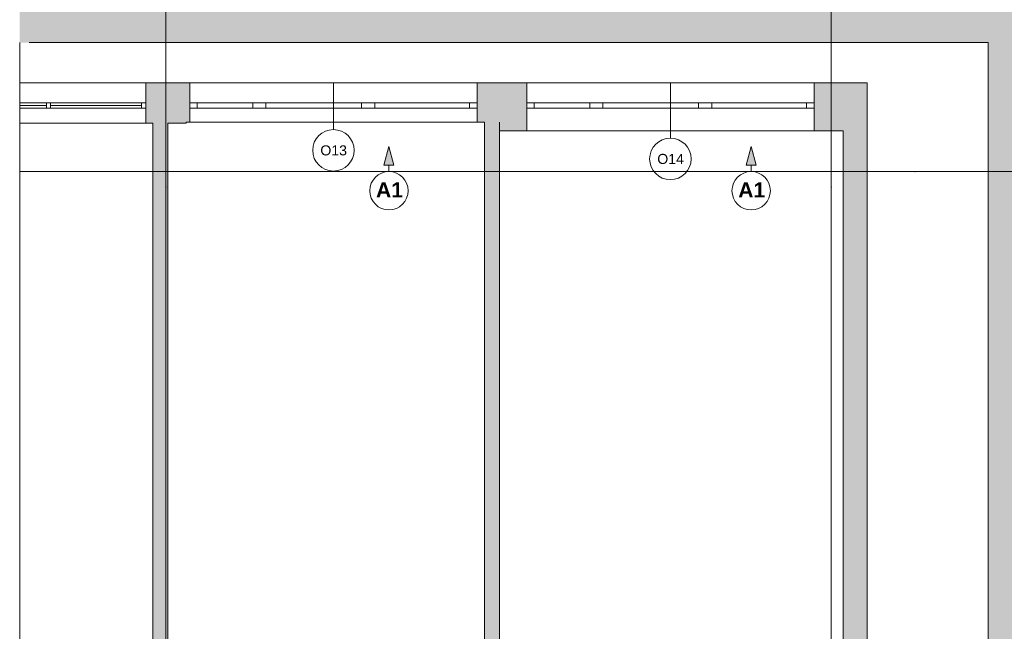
# Paper-space layout 'A-48 WYKOŃCZENIA ŚCIAN - PIĘTRO 3' of a CAD drawing. Header units: millimetres. Extents: x 0 to 500, y 0 to 350.
# Tile 15 of 17: x 343 to 441, y 211 to 271. Entities that reach past the tile are written whole.
import ezdxf
from ezdxf.xclip import XClip

# ---------------------------------------------------------------- set-up
doc = ezdxf.new("R2010")
doc.units = ezdxf.units.MM
doc.header["$MEASUREMENT"] = 0
doc.header["$XCLIPFRAME"] = 0
doc.linetypes.add('DASHDOTX2', pattern=[1000, 500, -250, 0, -250])
doc.linetypes.add('PRZERYWANA_DU_A', pattern=[550, 350.0000000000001, -199.9999999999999])
for name, color, linetype, lineweight in [('0_Nr_pióra__2', 8, 'Continuous', 13), ('A__OKŁADZINY ŚCIAN_Nr_pióra__1', 7, 'Continuous', 20), ('A_ściany_Nr_pióra__1', 7, 'Continuous', 20), ('Okna Archicada_Nr_pióra__3', 252, 'Continuous', 13), ('Znaczniki okien Archicada_Nr_pióra__3', 252, 'Continuous', 13)]:
    doc.layers.add(name, color=color, linetype=linetype, lineweight=lineweight)
for name, color, linetype in [('A__OKŁADZINY ŚCIAN', 7, 'Continuous'), ('A_podrys', 7, 'Continuous'), ('A_ściany', 7, 'Continuous')]:
    doc.layers.add(name, color=color, linetype=linetype)
for name, color, linetype, lineweight, true_color in [('A_osie_Nr_pióra__16', 7, 'Continuous', 5, 0x0f0f0f), ('A_ściany_Nr_pióra__19', 7, 'Continuous', 5, 0x191919), ('Okna Archicada_Nr_pióra__19', 7, 'Continuous', 5, 0x191919)]:
    doc.layers.add(name, color=color, linetype=linetype, lineweight=lineweight, true_color=true_color)
doc.styles.add('STYL_AUTOMATYCZNY_1', font='arial.ttf')
doc.styles.add('STYL_AUTOMATYCZNY_3', font='arial.ttf')

# ---------------------------------------------------------------- blocks, each defined once
blk = doc.blocks.new('Rysunek_1_1', base_point=(-1681.450567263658, -273.8946415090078))
at = {"linetype": 'Continuous', "lineweight": 0, "true_color": 0x484848}
blk.add_hatch(color=251, dxfattribs=at).paths.add_polyline_path([(458.4145456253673, 313.99019220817), (343.349333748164, 313.99019220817), (343.349333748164, 268.9901917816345), (439.4145411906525, 268.9901917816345), (439.4145411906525, 110.1801955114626), (343.349333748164, 110.1801955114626), (343.349333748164, 105.1801915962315), (458.4145456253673, 105.1801915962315)])
at = {"layer": 'A__OKŁADZINY ŚCIAN', "linetype": 'Continuous', "lineweight": 0, "true_color": 0x000000}
for points in [[(379.9701916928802, 258.6801925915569), (379.47019169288, 256.814167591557), (380.4701916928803, 256.814167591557)], [(415.8974144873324, 258.6801925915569), (415.3974144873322, 256.814167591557), (416.3974144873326, 256.814167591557)]]:
    blk.add_hatch(color=18, dxfattribs=at).paths.add_polyline_path(points)
at = {"layer": 'A_ściany', "linetype": 'Continuous', "lineweight": 0, "true_color": 0x000000}
for points in [[(355.8465417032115, 264.9901925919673), (355.8465417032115, 260.9901925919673), (359.8465417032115, 260.9901925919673), (359.8465417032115, 264.9901925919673)], [(359.8465417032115, 261.0901925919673), (360.2165419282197, 261.0901925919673), (360.2165419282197, 264.9901925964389), (359.8465417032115, 264.9901925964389)], [(388.7165419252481, 264.9901925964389), (388.7165419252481, 261.0901925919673), (390.9465417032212, 261.0901925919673), (390.9465417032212, 264.9901925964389)], [(390.9465417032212, 260.2401925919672), (393.6345416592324, 260.2401925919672), (393.6345416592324, 264.9901924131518), (390.9465417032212, 264.9901924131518)], [(422.1345416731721, 264.9901924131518), (422.1345416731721, 260.2401925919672), (425.0145419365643, 260.2401925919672), (427.4145417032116, 264.9901924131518)], [(425.0145417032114, 260.2401925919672), (425.0145417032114, 198.1901925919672), (427.4145417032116, 198.1901925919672), (427.4145417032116, 264.9901925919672)], [(358.0465417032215, 198.1901925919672), (358.0465417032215, 260.9901925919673), (356.5465417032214, 260.9901925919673), (356.5465417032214, 198.1901925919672)], [(390.9465417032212, 198.1901925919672), (390.9465417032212, 261.0901925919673), (389.4465417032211, 261.0901925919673), (389.4465417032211, 198.1901925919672)]]:
    blk.add_hatch(color=18, dxfattribs=at).paths.add_polyline_path(points)
at = {"layer": '0_Nr_pióra__2', "color": 8, "linetype": 'PRZERYWANA_DU_A', "lineweight": 13, "flags": 128}
for points in [[(343.349331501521, 268.9901925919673), (343.349331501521, 110.1801925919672)], [(343.349331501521, 110.1801925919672), (439.4145417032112, 110.1801925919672), (439.4145417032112, 268.9901925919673), (343.349331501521, 268.9901925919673)]]:
    blk.add_lwpolyline(points, dxfattribs=at)
at = {"layer": 'A__OKŁADZINY ŚCIAN_Nr_pióra__1', "color": 7, "linetype": 'Continuous', "lineweight": 20}
for p, q in [((379.9701917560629, 258.6801920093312), (379.4701931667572, 256.8141670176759)), ((379.9701917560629, 258.6801920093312), (380.4701903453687, 256.8141670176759)), ((415.8974145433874, 258.6801920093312), (415.3974159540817, 256.8141670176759)), ((415.8974145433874, 258.6801920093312), (416.3974131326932, 256.8141670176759)), ((380.4701903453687, 256.8141670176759), (379.4701931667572, 256.8141670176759)), ((379.9701917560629, 256.1801928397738), (379.9701917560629, 256.8141670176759)), ((416.3974131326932, 256.8141670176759), (415.3974159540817, 256.8141670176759)), ((415.8974145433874, 256.1801928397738), (415.8974145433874, 256.8141670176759))]:
    blk.add_line(p, q, dxfattribs=at)
for centre in [(379.9701916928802, 254.2773640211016), (415.8974144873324, 254.2773640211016)]:
    blk.add_circle(centre, 1.902828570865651, dxfattribs=at)
at = {"layer": 'A_osie_Nr_pióra__16', "color": 250, "linetype": 'DASHDOTX2', "lineweight": 5, "true_color": 0x0f0f0f}
for p, q in [((357.8465417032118, 254.6381690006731), (357.8465431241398, 274.8892499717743)), ((423.8465417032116, 254.6381690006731), (423.8465404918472, 274.8892499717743)), ((432.1634628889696, 256.1801939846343), (343.3493317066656, 256.1801939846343)), ((432.1634612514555, 256.1801925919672), (452.4145431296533, 256.1801928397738)), ((357.8465407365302, 254.6381671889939), (357.8465407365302, 105.1801932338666)), ((423.8465403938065, 254.6381671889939), (423.8465403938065, 105.1801932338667))]:
    blk.add_line(p, q, dxfattribs=at)
for p in [(432.1634612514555, 256.1801925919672), (432.1634612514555, 256.1801925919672), (357.8465417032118, 254.6381690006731), (357.8465417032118, 254.6381690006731), (423.8465417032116, 254.6381690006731), (423.8465417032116, 254.6381690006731)]:
    blk.add_point(p, dxfattribs=at)
at = {"layer": 'A_ściany_Nr_pióra__1', "color": 7, "linetype": 'Continuous', "lineweight": 20}
for p, q in [((355.846542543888, 260.9901927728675), (355.846542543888, 264.990193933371)), ((360.2165432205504, 264.990193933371), (360.2165432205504, 262.9901933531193)), ((388.7165405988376, 264.990193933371), (388.7165405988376, 262.9901933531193)), ((393.6345411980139, 264.990193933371), (393.6345411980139, 262.9901933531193)), ((422.1345416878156, 264.990193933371), (422.1345416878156, 262.9901933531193)), ((360.2165432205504, 262.9901933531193), (360.2165432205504, 262.4901916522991)), ((388.7165405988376, 262.9901933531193), (388.7165405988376, 262.4901916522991)), ((393.6345411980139, 262.9901933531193), (393.6345411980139, 262.4901916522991)), ((422.1345416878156, 262.9901933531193), (422.1345416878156, 262.4901916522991)), ((360.2165432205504, 262.4901916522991), (360.2165432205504, 261.0901937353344)), ((388.7165405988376, 262.4901916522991), (388.7165405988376, 261.0901937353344)), ((393.6345411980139, 262.4901916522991), (393.6345411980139, 260.2401933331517)), ((422.1345416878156, 262.4901916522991), (422.1345416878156, 260.2401933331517))]:
    blk.add_line(p, q, dxfattribs=at)
at = {"layer": 'A_ściany_Nr_pióra__1', "color": 7, "linetype": 'Continuous', "lineweight": 20, "flags": 128}
for points in [[(359.8465417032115, 264.9901925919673), (355.8465417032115, 264.9901925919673)], [(360.2165419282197, 264.9901925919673), (359.8465417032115, 264.9901925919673)], [(390.9465417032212, 264.9901925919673), (388.7165419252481, 264.9901925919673)], [(393.6345416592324, 264.9901925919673), (390.9465417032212, 264.9901925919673)], [(427.4145417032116, 264.9901925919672), (422.1345416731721, 264.9901925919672)], [(427.4145417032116, 198.1901925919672), (427.4145417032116, 264.9901925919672)], [(355.8465417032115, 260.9901925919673), (356.5465417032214, 260.9901925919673)], [(356.5465417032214, 260.9901925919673), (356.5465417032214, 198.1901925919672)], [(358.0465417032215, 260.9901925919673), (359.8465417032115, 260.9901925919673)], [(358.0465417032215, 198.1901925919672), (358.0465417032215, 260.9901925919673)], [(359.8465417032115, 260.9901925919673), (359.8465417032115, 261.0901925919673)], [(359.8465417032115, 261.0901925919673), (360.2165419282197, 261.0901925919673)], [(388.7165419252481, 261.0901925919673), (389.4465417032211, 261.0901925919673)], [(389.4465417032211, 261.0901925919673), (389.4465417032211, 198.1901925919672)], [(390.9465417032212, 261.0901925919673), (390.9465417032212, 260.2401925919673)], [(390.9465417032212, 198.1901925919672), (390.9465417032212, 261.0901925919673)], [(390.9465417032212, 260.2401925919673), (393.6345417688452, 260.2401925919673)], [(422.1345415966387, 260.2401925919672), (425.0145417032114, 260.2401925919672)], [(425.0145417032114, 260.2401925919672), (425.0145417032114, 198.1901925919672)]]:
    blk.add_lwpolyline(points, dxfattribs=at)
at = {"layer": 'A_ściany_Nr_pióra__19', "color": 250, "linetype": 'Continuous', "lineweight": 5, "true_color": 0x191919}
for p, q in [((355.8465426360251, 264.990193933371), (343.3493315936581, 264.990193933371)), ((343.3493315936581, 260.9901927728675), (355.8465426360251, 260.9901927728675))]:
    blk.add_line(p, q, dxfattribs=at)
at = {"layer": 'Okna Archicada_Nr_pióra__19', "color": 250, "linetype": 'Continuous', "lineweight": 5, "true_color": 0x191919}
for p, q in [((345.9998743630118, 262.7401925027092), (343.3493307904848, 262.7401925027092)), ((343.3493315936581, 262.9901933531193), (355.8465426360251, 262.9901933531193)), ((345.999875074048, 262.9901933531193), (345.999875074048, 262.4901916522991)), ((346.3998758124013, 262.9901933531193), (346.3998758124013, 262.4901916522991)), ((355.4465418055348, 262.7401925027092), (346.3998758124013, 262.7401925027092)), ((355.4465418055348, 262.9901933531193), (355.4465418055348, 262.4901916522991)), ((355.8465426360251, 262.9901933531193), (355.846542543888, 262.4901916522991)), ((355.8465426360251, 262.4901916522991), (343.3493315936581, 262.4901916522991))]:
    blk.add_line(p, q, dxfattribs=at)
at = {"layer": 'Okna Archicada_Nr_pióra__3', "color": 252, "linetype": 'Continuous', "lineweight": 13}
for p, q in [((360.2165432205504, 264.990193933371), (388.7165405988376, 264.990193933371)), ((360.2165432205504, 264.990193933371), (360.2165432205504, 262.9901933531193)), ((388.7165405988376, 264.990193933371), (388.7165405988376, 262.9901933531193)), ((393.6345411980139, 264.990193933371), (422.1345416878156, 264.990193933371)), ((393.6345411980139, 264.990193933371), (393.6345411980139, 262.9901933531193)), ((422.1345416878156, 264.990193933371), (422.1345416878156, 262.9901933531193)), ((360.2165432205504, 262.9901933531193), (360.9665426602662, 262.9901933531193)), ((360.2165432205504, 262.9901933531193), (360.2165432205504, 262.4901916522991)), ((360.2165432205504, 262.9901933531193), (360.2165432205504, 262.4901916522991)), ((360.9665426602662, 262.9901933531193), (360.9665426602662, 262.4901916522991)), ((360.9665426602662, 262.9901933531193), (366.4665427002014, 262.9901933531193)), ((366.4665427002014, 262.4901916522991), (366.4665427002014, 262.9901933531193)), ((366.4665427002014, 262.9901933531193), (367.1165411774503, 262.9901933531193)), ((367.1165411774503, 262.9901933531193), (367.7665427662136, 262.9901933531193)), ((367.7665427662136, 262.9901933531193), (367.7665427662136, 262.4901916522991)), ((367.7665427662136, 262.9901933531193), (377.2665408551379, 262.9901933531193)), ((377.2665408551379, 262.4901916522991), (377.2665408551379, 262.9901933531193)), ((377.2665408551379, 262.9901933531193), (377.9165424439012, 262.9901933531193)), ((377.9165424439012, 262.9901933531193), (378.5665409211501, 262.9901933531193)), ((378.5665409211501, 262.9901933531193), (378.5665409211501, 262.4901916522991)), ((378.5665409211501, 262.9901933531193), (387.9665411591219, 262.9901933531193)), ((387.9665411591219, 262.4901916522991), (387.9665411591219, 262.9901933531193)), ((387.9665411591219, 262.9901933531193), (388.7165405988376, 262.9901933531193)), ((388.7165405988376, 262.9901933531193), (388.7165405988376, 262.4901916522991)), ((388.7165405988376, 262.9901933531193), (388.7165405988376, 262.4901916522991)), ((393.6345411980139, 262.9901933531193), (394.3845406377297, 262.9901933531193)), ((393.6345411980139, 262.9901933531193), (393.6345411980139, 262.4901916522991)), ((393.6345411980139, 262.9901933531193), (393.6345411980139, 262.4901916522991)), ((394.3845406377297, 262.9901933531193), (394.3845406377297, 262.4901916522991)), ((394.3845406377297, 262.9901933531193), (399.8845406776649, 262.9901933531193)), ((399.8845406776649, 262.4901916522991), (399.8845406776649, 262.9901933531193)), ((399.8845406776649, 262.9901933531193), (400.5345422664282, 262.9901933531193)), ((400.5345422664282, 262.9901933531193), (401.1845407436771, 262.9901933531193)), ((401.1845407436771, 262.9901933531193), (401.1845407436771, 262.4901916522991)), ((401.1845407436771, 262.9901933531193), (410.6845419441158, 262.9901933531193)), ((410.6845419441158, 262.4901916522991), (410.6845419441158, 262.9901933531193)), ((410.6845419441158, 262.9901933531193), (411.3345404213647, 262.9901933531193)), ((411.3345404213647, 262.9901933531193), (411.984542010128, 262.9901933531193)), ((411.984542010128, 262.9901933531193), (411.984542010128, 262.4901916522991)), ((411.984542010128, 262.9901933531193), (421.3845422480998, 262.9901933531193)), ((421.3845422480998, 262.4901916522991), (421.3845422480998, 262.9901933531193)), ((421.3845422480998, 262.9901933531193), (422.1345416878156, 262.9901933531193)), ((422.1345416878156, 262.9901933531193), (422.1345416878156, 262.4901916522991)), ((422.1345416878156, 262.9901933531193), (422.1345416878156, 262.4901916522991)), ((360.9665426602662, 262.4901916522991), (360.2165432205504, 262.4901916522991)), ((360.2165432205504, 262.4901916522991), (360.2165432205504, 261.0901937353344)), ((366.4665427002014, 262.4901916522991), (360.9665426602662, 262.4901916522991)), ((367.1165411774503, 262.4901916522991), (366.4665427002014, 262.4901916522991)), ((367.7665427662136, 262.4901916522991), (367.1165411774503, 262.4901916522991)), ((377.2665408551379, 262.4901916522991), (367.7665427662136, 262.4901916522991)), ((377.9165424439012, 262.4901916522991), (377.2665408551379, 262.4901916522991)), ((378.5665409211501, 262.4901916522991), (377.9165424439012, 262.4901916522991)), ((387.9665411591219, 262.4901916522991), (378.5665409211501, 262.4901916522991)), ((388.7165405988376, 262.4901916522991), (387.9665411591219, 262.4901916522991)), ((388.7165405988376, 262.4901916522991), (388.7165405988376, 261.0901937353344)), ((394.3845406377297, 262.4901916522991), (393.6345411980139, 262.4901916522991)), ((393.6345411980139, 262.4901916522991), (393.6345411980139, 260.2401933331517)), ((399.8845406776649, 262.4901916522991), (394.3845406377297, 262.4901916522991)), ((400.5345422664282, 262.4901916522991), (399.8845406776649, 262.4901916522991)), ((401.1845407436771, 262.4901916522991), (400.5345422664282, 262.4901916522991)), ((410.6845419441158, 262.4901916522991), (401.1845407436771, 262.4901916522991)), ((411.3345404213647, 262.4901916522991), (410.6845419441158, 262.4901916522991)), ((411.984542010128, 262.4901916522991), (411.3345404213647, 262.4901916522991)), ((421.3845422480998, 262.4901916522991), (411.984542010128, 262.4901916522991)), ((422.1345416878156, 262.4901916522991), (421.3845422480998, 262.4901916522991)), ((422.1345416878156, 262.4901916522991), (422.1345416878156, 260.2401933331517)), ((360.2165432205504, 261.0901937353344), (388.7165405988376, 261.0901937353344)), ((393.6345411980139, 260.2401933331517), (422.1345416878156, 260.2401933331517))]:
    blk.add_line(p, q, dxfattribs=at)
at = {"layer": 'Znaczniki okien Archicada_Nr_pióra__3', "color": 252, "linetype": 'Continuous', "lineweight": 13}
for p, q in [((374.466541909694, 260.3484958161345), (374.466541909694, 264.990193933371)), ((407.884542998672, 259.4984954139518), (407.884542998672, 264.990193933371))]:
    blk.add_line(p, q, dxfattribs=at)
for centre, start, end in [((374.4665417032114, 258.2903444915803), 0, 180), ((407.8845417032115, 257.4403444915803), 0, 180), ((374.4665417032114, 258.2903444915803), 180, 0), ((407.8845417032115, 257.4403444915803), 180, 0)]:
    blk.add_arc(centre, 2.05815, start, end, dxfattribs=at)
at = {"layer": 'A__OKŁADZINY ŚCIAN_Nr_pióra__1', "color": 7, "linetype": 'Continuous', "lineweight": 20, "char_height": 1.5, "attachment_point": 4, "style": 'STYL_AUTOMATYCZNY_3'}
for insert in [(378.6879016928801, 254.3630818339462), (414.6151244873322, 254.3630818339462)]:
    blk.add_mtext('\\A1;{\\pql;\\fArial|b1|i0|c238|p0;\\W1.000000;A1}', dxfattribs=dict(at, insert=insert))
at = {"layer": 'Znaczniki okien Archicada_Nr_pióra__3', "color": 252, "linetype": 'Continuous', "lineweight": 13, "char_height": 1, "attachment_point": 7, "style": 'STYL_AUTOMATYCZNY_1'}
for s, insert in [('\\A1;{\\pql;\\pt1;\\fArial|b0|i0|c238|p0;\\W1.000000;O13}', (373.1704467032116, 257.7729351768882)), ('\\A1;{\\pql;\\pt1;\\fArial|b0|i0|c238|p0;\\W1.000000;O14}', (406.5884467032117, 256.9236048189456))]:
    blk.add_mtext(s, dxfattribs=dict(at, insert=insert))

psp = doc.layouts.new('A-48 WYKOŃCZENIA ŚCIAN - PIĘTRO 3')

# ---------------------------------------------------------------- block references
at = {"layer": 'A_podrys', "color": 37, "linetype": 'Continuous', "lineweight": 5, "true_color": 0x656532}
ref = psp.add_blockref('Rysunek_1_1', (-1681.450567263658, -273.8946415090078), dxfattribs=at)
XClip(ref).set_block_clipping_path([(343.349331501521, 105.1801925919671), (458.4145417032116, 313.9901925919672)])

doc.saveas('drawing.dxf')
